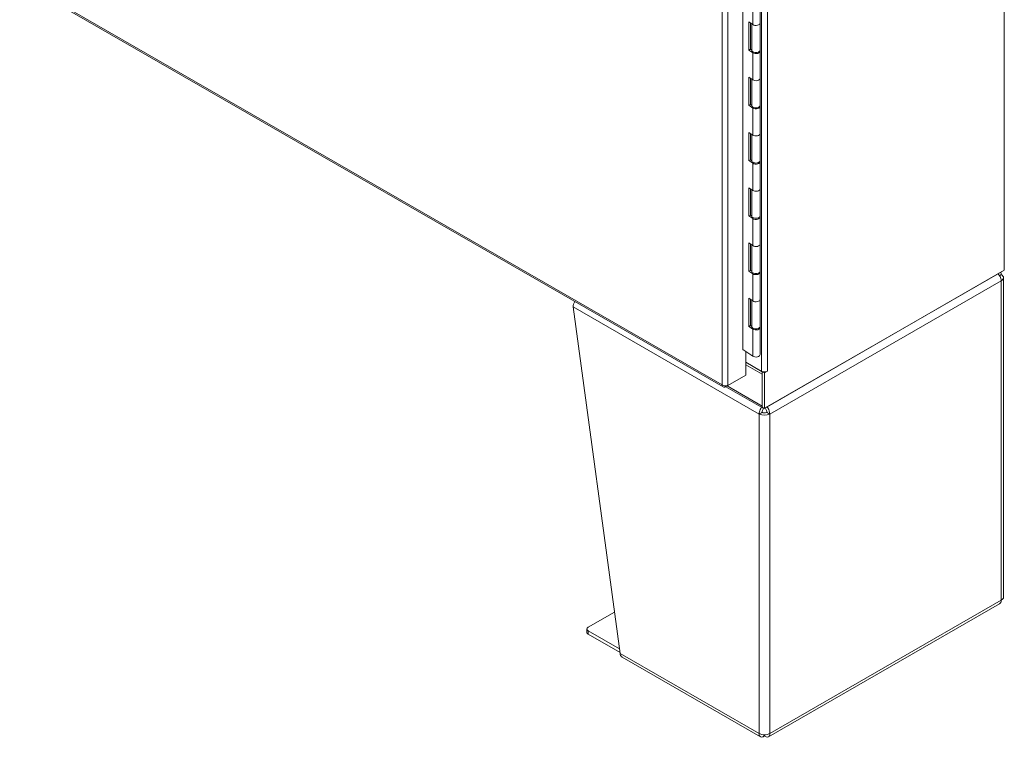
# Model space of a CAD drawing. Header units: inches. Extents: x 15 to 424, y 13 to 263.
# Tile 103 of 125: x 399 to 424, y 93 to 111. Entities that reach past the tile are written whole.
import ezdxf

# ---------------------------------------------------------------- set-up
doc = ezdxf.new("R2010")
doc.units = ezdxf.units.IN
doc.header["$LTSCALE"] = 26
doc.header["$MEASUREMENT"] = 0
doc.layers.add('Visible (ANSI)', color=7, linetype='Continuous', lineweight=5)
doc.layers.add('Visible Narrow (ANSI)', color=7, linetype='Continuous', lineweight=5)

msp = doc.modelspace()

# ---------------------------------------------------------------- linework, layer by layer
at = {"layer": 'Visible (ANSI)'}
for p, q in [((424.2407, 147.3688), (424.2407, 104.9005)), ((417.5414, 102.8608), (417.5414, 142.5612)), ((399.0259, 112.2816), (417.0339, 101.9115)), ((417.9832, 111.2425), (417.9832, 111.9369)), ((417.6916, 111.2712), (417.7919, 111.2024)), ((417.6916, 110.5485), (417.6916, 111.2712)), ((417.7315, 111.2439), (417.7315, 110.5678)), ((417.7666, 110.5481), (417.7666, 111.2198)), ((417.9832, 110.5481), (417.9832, 111.2425)), ((417.7315, 110.5678), (417.6916, 110.5485)), ((417.7919, 110.4797), (417.6916, 110.5485)), ((417.7315, 110.5678), (417.7669, 110.5435)), ((417.9832, 109.8254), (417.9832, 110.5198)), ((417.6916, 109.8541), (417.7919, 109.7853)), ((417.6916, 109.1314), (417.6916, 109.8541)), ((417.7315, 109.8268), (417.7315, 109.1507)), ((417.7666, 109.1311), (417.7666, 109.8027)), ((417.9832, 109.1311), (417.9832, 109.8254)), ((417.7315, 109.1507), (417.6916, 109.1314)), ((417.7919, 109.0626), (417.6916, 109.1314)), ((417.7315, 109.1507), (417.7669, 109.1264)), ((417.9832, 108.4083), (417.9832, 109.1027)), ((417.6916, 108.4371), (417.7919, 108.3682)), ((417.6916, 107.7144), (417.6916, 108.4371)), ((417.7315, 108.4097), (417.7315, 107.7336)), ((417.7666, 107.714), (417.7666, 108.3856)), ((417.9832, 107.714), (417.9832, 108.4083)), ((417.7315, 107.7336), (417.6916, 107.7144)), ((417.7919, 107.6455), (417.6916, 107.7144)), ((417.7315, 107.7336), (417.7669, 107.7093)), ((417.9832, 106.9913), (417.9832, 107.6856)), ((417.6916, 107.02), (417.7919, 106.9512)), ((417.6916, 106.2973), (417.6916, 107.02)), ((417.7315, 106.9926), (417.7315, 106.3165)), ((417.7666, 106.2969), (417.7666, 106.9686)), ((417.9832, 106.2969), (417.9832, 106.9913)), ((417.7315, 106.3165), (417.6916, 106.2973)), ((417.7919, 106.2285), (417.6916, 106.2973)), ((417.7315, 106.3165), (417.7669, 106.2922)), ((417.9832, 105.5742), (417.9832, 106.2686)), ((417.6916, 105.6029), (417.7919, 105.5341)), ((417.6916, 104.8802), (417.6916, 105.6029)), ((417.7315, 105.5756), (417.7315, 104.8994)), ((417.7666, 104.8798), (417.7666, 105.5515)), ((417.9832, 104.8798), (417.9832, 105.5742)), ((417.7315, 104.8994), (417.6916, 104.8802)), ((417.7919, 104.8114), (417.6916, 104.8802)), ((417.7315, 104.8994), (417.7669, 104.8751)), ((417.9832, 104.1571), (417.9832, 104.8515)), ((424.2407, 104.9005), (418.0932, 101.3605)), ((418.1124, 101.3712), (424.1833, 104.8672)), ((424.1833, 104.8672), (424.1833, 104.8675)), ((424.2196, 96.5197), (424.2196, 104.7122)), ((417.6916, 104.1858), (417.7919, 104.117)), ((417.6916, 103.4631), (417.6916, 104.1858)), ((417.7315, 104.1585), (417.7315, 103.4824)), ((417.7666, 103.4627), (417.7666, 104.1344)), ((417.9832, 103.4627), (417.9832, 104.1571)), ((413.1906, 103.9623), (414.3935, 95.0771)), ((417.7315, 103.4824), (417.6916, 103.4631)), ((417.7315, 103.4824), (417.7669, 103.4581)), ((417.7919, 103.3943), (417.6916, 103.4631)), ((417.9832, 102.74), (417.9832, 103.4344)), ((417.5414, 102.8718), (417.7919, 102.6999)), ((417.5502, 102.8658), (417.5414, 102.8608)), ((417.618, 102.2152), (417.618, 102.8193)), ((418.0167, 102.3124), (417.618, 102.542)), ((417.618, 102.5417), (418.0358, 102.3011)), ((417.618, 102.4756), (418.0358, 102.235)), ((417.1583, 101.9505), (417.618, 102.2152)), ((418.0358, 102.3012), (418.0384, 102.3027)), ((418.0932, 102.2682), (418.0358, 102.3012)), ((418.0358, 102.3012), (418.0358, 101.3935)), ((418.0358, 102.235), (418.0358, 101.4157)), ((418.1699, 102.3123), (418.0932, 102.2682)), ((418.0932, 101.3605), (418.0932, 102.2682)), ((418.1698, 102.3124), (418.1699, 102.3125)), ((418.1698, 102.3124), (418.1699, 102.3123)), ((418.1699, 102.3125), (418.1699, 102.3123)), ((417.0942, 101.9133), (417.5538, 102.178)), ((417.5538, 102.178), (417.5538, 102.1782)), ((417.0942, 101.9388), (417.0942, 101.9133)), ((418.0584, 101.3659), (417.101, 101.9172)), ((418.0932, 101.3605), (418.0358, 101.3935)), ((418.1068, 101.3677), (418.1068, 101.3682)), ((418.1946, 92.9406), (424.1178, 96.3515)), ((413.5736, 95.7476), (414.25, 96.1371)), ((413.5419, 95.6149), (413.5419, 95.7035)), ((414.3774, 95.1965), (413.5736, 95.6594)), ((413.5736, 95.5708), (414.3904, 95.1005)), ((414.4444, 94.9834), (417.9918, 92.9406)), ((418.0797, 92.9921), (418.0797, 92.9538)), ((418.1068, 92.9921), (418.1068, 92.9538))]:
    msp.add_line(p, q, dxfattribs=at)
for centre, major_axis, ratio, start_param, end_param in [((417.8749, 111.2425), (0.1083, 0), 0.5758617, 3.8397244, 6.2831853), ((417.8749, 111.2425), (0.1083, 0), 0.5758617, 3.8397244, 6.2831853), ((417.8749, 110.5481), (-0.1083, 0), 0.5758617, 0, 3.1415927), ((417.8749, 110.5198), (0.1083, 0), 0.5758617, 3.8397244, 6.5123365), ((417.8749, 109.8254), (0.1083, 0), 0.5758617, 3.8397244, 6.2831853), ((417.8749, 109.8254), (0.1083, 0), 0.5758617, 3.8397244, 6.2831853), ((417.8749, 109.1311), (-0.1083, 0), 0.5758617, 0, 3.1415927), ((417.8749, 109.1027), (0.1083, 0), 0.5758617, 3.8397244, 6.5123365), ((417.8749, 108.4083), (0.1083, 0), 0.5758617, 3.8397244, 6.2831853), ((417.8749, 108.4083), (0.1083, 0), 0.5758617, 3.8397244, 6.2831853), ((417.8749, 107.714), (-0.1083, 0), 0.5758617, 0, 3.1415927), ((417.8749, 107.6856), (0.1083, 0), 0.5758617, 3.8397244, 6.5123365), ((417.8749, 106.9913), (0.1083, 0), 0.5758617, 3.8397244, 6.2831853), ((417.8749, 106.9913), (0.1083, 0), 0.5758617, 3.8397244, 6.2831853), ((417.8749, 106.2969), (-0.1083, 0), 0.5758617, 0, 3.1415927), ((417.8749, 106.2686), (0.1083, 0), 0.5758617, 3.8397244, 6.5123365), ((417.8749, 105.5742), (0.1083, 0), 0.5758617, 3.8397244, 6.2831853), ((417.8749, 105.5742), (0.1083, 0), 0.5758617, 3.8397244, 6.2831853), ((417.8749, 104.8798), (-0.1083, 0), 0.5758617, 0, 3.1415927), ((417.8749, 104.8515), (0.1083, 0), 0.5758617, 3.8397244, 6.5123365), ((424.03, 104.7122), (0.1896, 0), 0.5758617, 5.4977871, 7.0685835), ((413.3247, 104.0395), (0.0946, 0.1643), 0.5780931, 1.5341531, 2.3542608), ((417.8749, 104.1571), (0.1083, 0), 0.5758617, 3.8397244, 6.2831853), ((417.8749, 104.1571), (0.1083, 0), 0.5758617, 3.8397244, 6.2831853), ((417.8749, 103.4627), (-0.1083, 0), 0.5758617, 0, 3.1415927), ((417.8749, 103.4344), (0.1083, 0), 0.5758617, 3.8397244, 6.5123365), ((417.8749, 102.74), (0.1083, 0), 0.5758617, 3.8397244, 6.2831853), ((418.0932, 102.3565), (-0.1083, 0), 0.5758617, 0.7853982, 2.3561945), ((418.0932, 101.2935), (-0.1896, 0), 0.5758617, 0.7853982, 2.3561945), ((418.0932, 101.2935), (0.0813, 0), 0.5758617, 3.9269908, 5.4977871), ((418.1124, 101.4598), (-0.054, -0.0938), 0.5780931, 5.7944497, 6.7719209), ((418.1124, 101.4598), (0.054, 0.0938), 0.5780931, 3.8489522, 3.9250571), ((424.03, 96.5197), (0.1896, 0), 0.5758617, 5.4977871, 6.2831853), ((413.6503, 95.7035), (-0.1083, 0), 0.5758617, 5.4977871, 7.0685835), ((413.6503, 95.6149), (-0.1083, 0), 0.5758617, 0, 0.7853982), ((418.0932, 93.101), (0.1896, 0), 0.5758617, 3.9269908, 5.4977871)]:
    msp.add_ellipse(centre, major_axis=major_axis, ratio=ratio, start_param=start_param, end_param=end_param, dxfattribs=at)
for points, knots in [([(424.082, 104.8088), (424.1006, 104.7893), (424.1172, 104.7667), (424.1303, 104.7428), (424.1502, 104.7066), (424.1622, 104.668), (424.164, 104.635)], [0.4773593, 0.4773593, 0.4773593, 0.4773593, 0.9120227, 0.9120227, 0.9120227, 1.5707963, 1.5707963, 1.5707963, 1.5707963]), ([(417.0942, 101.9133), (417.0657, 101.8999), (417.0376, 101.9031), (417.0213, 101.9221), (417.0122, 101.9325), (417.0067, 101.9475), (417.0052, 101.9648)], [-1, -1, -1, -1, -0.3557543, -0.3557543, -0.3557543, 0, 0, 0, 0]), ([(417.1408, 101.9442), (417.1166, 101.9376), (417.0857, 101.9369), (417.0574, 101.9431), (417.0378, 101.9474), (417.0195, 101.9549), (417.0052, 101.9648)], [-0.86719116, -0.86719116, -0.86719116, -0.86719116, -0.3557543, -0.3557543, -0.3557543, 0, 0, 0, 0]), ([(418.0149, 101.3908), (418.002, 101.3724), (417.9905, 101.3519), (417.9816, 101.3306), (417.9654, 101.2922), (417.9573, 101.2514), (417.9592, 101.2163)], [0.5456541, 0.5456541, 0.5456541, 0.5456541, 0.9120227, 0.9120227, 0.9120227, 1.5707963, 1.5707963, 1.5707963, 1.5707963]), ([(418.0358, 101.2604), (418.0325, 101.2872), (418.0426, 101.3211), (418.0589, 101.3449), (418.0631, 101.3511), (418.0677, 101.3566), (418.0724, 101.3612)], [0, 0, 0, 0, 1.1271971, 1.1271971, 1.1271971, 1.4203246, 1.4203246, 1.4203246, 1.4203246]), ([(418.1507, 101.2604), (418.1539, 101.2872), (418.1439, 101.3211), (418.1276, 101.3449), (418.1212, 101.3542), (418.114, 101.3621), (418.1068, 101.3677)], [0, 0, 0, 0, 1.1271971, 1.1271971, 1.1271971, 1.5707963, 1.5707963, 1.5707963, 1.5707963]), ([(418.2273, 101.2163), (418.2299, 101.2649), (418.2128, 101.3244), (418.1832, 101.3733), (418.1773, 101.383), (418.1709, 101.3923), (418.1642, 101.4011)], [0, 0, 0, 0, 0.9120227, 0.9120227, 0.9120227, 1.0934371, 1.0934371, 1.0934371, 1.0934371]), ([(414.4444, 94.9835), (414.4397, 94.9862), (414.4353, 94.9893), (414.4311, 94.9929), (414.4099, 95.0112), (414.3967, 95.0412), (414.3935, 95.0771)], [0.78346445, 0.78346445, 0.78346445, 0.78346445, 0.91202272, 0.91202272, 0.91202272, 1.57079633, 1.57079633, 1.57079633, 1.57079633]), ([(417.9592, 93.0238), (417.9566, 92.9782), (417.9737, 92.9445), (418.0033, 92.9357), (418.0247, 92.9293), (418.0522, 92.9357), (418.0797, 92.9538)], [0, 0, 0, 0, 0.9120227, 0.9120227, 0.9120227, 1.5707963, 1.5707963, 1.5707963, 1.5707963]), ([(418.1068, 92.9538), (418.1449, 92.9288), (418.1826, 92.9269), (418.2049, 92.9483), (418.2211, 92.9638), (418.2292, 92.9908), (418.2273, 93.0238)], [0, 0, 0, 0, 0.9120227, 0.9120227, 0.9120227, 1.5707963, 1.5707963, 1.5707963, 1.5707963])]:
    msp.add_open_spline(points, degree=3, knots=knots, dxfattribs=at)
for points in [[(424.164, 104.7894), (424.1488, 104.7806), (424.1335, 104.7718), (424.1182, 104.763)], [(424.164, 104.7894), (424.1629, 104.8116), (424.1575, 104.8313), (424.1488, 104.8473)], [(417.1583, 101.9505), (417.153, 101.9481), (417.1471, 101.946), (417.1408, 101.9442)], [(418.0358, 101.2604), (418.0103, 101.2457), (417.9847, 101.231), (417.9592, 101.2163)], [(418.2273, 101.2163), (418.2018, 101.231), (418.1762, 101.2457), (418.1507, 101.2604)], [(424.164, 96.4425), (424.1618, 96.4005), (424.1448, 96.3674), (424.1178, 96.3516)]]:
    msp.add_open_spline(points, degree=3, dxfattribs=at)
at = {"layer": 'Visible Narrow (ANSI)'}
for p, q in [((417.0052, 101.9648), (417.0052, 143.016)), ((417.1583, 143.0303), (417.1583, 101.9505)), ((418.0167, 102.3124), (418.0167, 142.9649)), ((418.1698, 142.9649), (418.1698, 102.3124)), ((399.0034, 112.3314), (417.0052, 101.9648)), ((417.7919, 111.2024), (417.7919, 111.8968)), ((417.7919, 109.7853), (417.7919, 110.4797)), ((417.7919, 108.3682), (417.7919, 109.0626)), ((417.7919, 106.9512), (417.7919, 107.6455)), ((417.7919, 105.5341), (417.7919, 106.2285)), ((417.7919, 104.117), (417.7919, 104.8114)), ((424.164, 104.635), (418.2273, 101.2163)), ((424.164, 96.4425), (424.164, 104.635)), ((417.9592, 101.2163), (413.1906, 103.9623)), ((417.7919, 102.6999), (417.7919, 103.3943)), ((417.133, 101.9356), (418.0358, 101.4157)), ((417.9592, 93.0238), (417.9592, 101.2163)), ((418.1124, 101.3715), (418.1124, 101.3712)), ((418.2273, 101.2163), (418.2273, 93.0238)), ((418.2273, 93.0238), (424.164, 96.4425)), ((413.5736, 95.5708), (413.5736, 95.6594)), ((414.3935, 95.0771), (417.9592, 93.0238))]:
    msp.add_line(p, q, dxfattribs=at)

doc.saveas('drawing.dxf')
